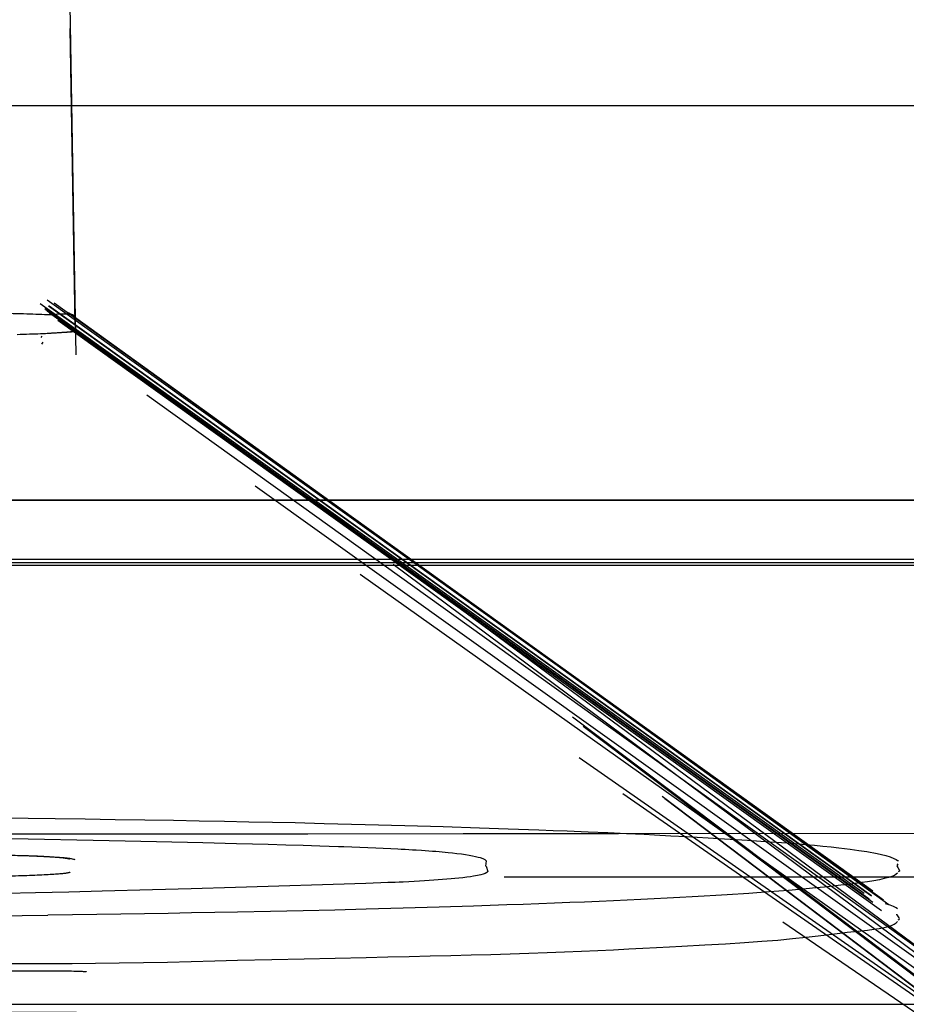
# Model space of a CAD drawing. Header units: millimetres. Extents: x -88 to 88, y -12 to 103.
# Tile 137 of 256: x -33.41 to -30.41, y -0.61 to 2.73. Entities that reach past the tile are written whole.
import ezdxf

# ---------------------------------------------------------------- set-up
doc = ezdxf.new("R2010")
doc.units = ezdxf.units.MM
doc.layers.add('BOTTOM', color=7, linetype='Continuous', true_color=0x7d26cd)
doc.layers.add('TOP', color=7, linetype='Continuous', true_color=0xc80000)

msp = doc.modelspace()

# ---------------------------------------------------------------- linework, layer by layer
at = {"layer": 'BOTTOM', "color": 9, "true_color": 0xc0c0c0}
for points in [[(-81.5546, 1.1), (-20.5651, 1.1)], [(-20.5651, 1.1), (-81.5546, 1.1)], [(-81.5546, 1.1), (-20.5651, 1.1)]]:
    msp.add_lwpolyline(points, dxfattribs=at)
at = {"layer": 'TOP', "color": 254, "true_color": 0xcad1ee, "extrusion": (-2.88405e-15, 0.999391, -0.034899)}
msp.add_lwpolyline([(33.7389, -2.8205), (33.7278, -2.8206), (33.7166, -2.821), (33.7053, -2.8216), (33.6939, -2.8225), (33.6825, -2.8237), (33.671, -2.8251), (33.6595, -2.8268), (33.6479, -2.8288), (33.6363, -2.8311), (33.6246, -2.8337), (33.6129, -2.8366), (33.6013, -2.8398), (33.5896, -2.8433), (33.578, -2.8471), (33.5664, -2.8512), (33.5548, -2.8556), (33.5433, -2.8603), (33.5319, -2.8653), (33.5205, -2.8707), (33.5092, -2.8763), (33.498, -2.8823), (33.487, -2.8886), (33.476, -2.8951), (33.4652, -2.902), (33.4546, -2.9091), (33.4441, -2.9166), (33.4338, -2.9243), (33.4237, -2.9323), (33.4138, -2.9406), (33.404, -2.9491), (33.3945, -2.9579), (33.3853, -2.9669), (33.3762, -2.9762), (33.3674, -2.9857), (33.3589, -2.9954), (33.3506, -3.0053), (33.3426, -3.0154), (33.3349, -3.0257), (33.3274, -3.0362), (33.3203, -3.0468), (33.3134, -3.0576), (33.3069, -3.0686), (33.3006, -3.0796), (33.2946, -3.0908), (33.289, -3.1021), (33.2836, -3.1134), (33.2786, -3.1249), (33.2738, -3.1364), (33.2694, -3.1479), (33.2653, -3.1595), (33.2615, -3.1712), (33.258, -3.1828), (33.2548, -3.1945), (33.2519, -3.2062), (33.2493, -3.2178), (33.247, -3.2294), (33.245, -3.241), (33.2433, -3.2526), (33.2419, -3.2641), (33.2407, -3.2755), (33.2398, -3.2868), (33.2391, -3.2981), (33.2388, -3.3093), (33.2386, -3.3204)], dxfattribs=at)
at = {"layer": 'TOP', "color": 254, "true_color": 0xcad1ee, "extrusion": (1, 2.12598e-05, 0.000608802)}
msp.add_lwpolyline([(2.7197, -3.3971), (2.6765, -4.6331)], dxfattribs=at)
at = {"layer": 'TOP', "color": 254, "true_color": 0xcad1ee, "extrusion": (-0.000302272, 0.017317, 0.99985)}
msp.add_lwpolyline([(33.1861, -3.3574), (33.1861, -2.3571)], dxfattribs=at)
at = {"layer": 'TOP', "color": 254, "true_color": 0xcad1ee, "extrusion": (-3.7696e-15, 0.999391, -0.034899)}
msp.add_lwpolyline([(33.2379, -4.5571), (33.238, -4.5683), (33.2384, -4.5795), (33.239, -4.5908), (33.2399, -4.6021), (33.241, -4.6136), (33.2425, -4.6251), (33.2442, -4.6366), (33.2462, -4.6482), (33.2485, -4.6599), (33.251, -4.6715), (33.2539, -4.6832), (33.2571, -4.6949), (33.2606, -4.7066), (33.2644, -4.7182), (33.2685, -4.7298), (33.2729, -4.7414), (33.2776, -4.7529), (33.2826, -4.7644), (33.2879, -4.7758), (33.2936, -4.7871), (33.2995, -4.7982), (33.3058, -4.8093), (33.3123, -4.8203), (33.3192, -4.8311), (33.3263, -4.8417), (33.3338, -4.8522), (33.3415, -4.8625), (33.3495, -4.8726), (33.3578, -4.8826), (33.3663, -4.8923), (33.3751, -4.9018), (33.3841, -4.9111), (33.3933, -4.9201), (33.4028, -4.9289), (33.4125, -4.9375), (33.4225, -4.9457), (33.4326, -4.9538), (33.4429, -4.9615), (33.4533, -4.9689), (33.464, -4.9761), (33.4748, -4.983), (33.4857, -4.9895), (33.4967, -4.9958), (33.5079, -5.0018), (33.5192, -5.0074), (33.5305, -5.0128), (33.542, -5.0178), (33.5535, -5.0225), (33.5651, -5.027), (33.5767, -5.0311), (33.5883, -5.0349), (33.5999, -5.0384), (33.6116, -5.0416), (33.6233, -5.0444), (33.6349, -5.047), (33.6465, -5.0493), (33.6581, -5.0513), (33.6697, -5.0531), (33.6812, -5.0545), (33.6926, -5.0557), (33.7039, -5.0566), (33.7152, -5.0572), (33.7264, -5.0576), (33.7375, -5.0577)], dxfattribs=at)
at = {"layer": 'TOP', "color": 254, "true_color": 0xcad1ee}
for points in [[(-33.2208, 1.6968), (-33.2383, 2.6974)], [(-81.5161, 2.4367), (-19.6073, 2.4367)], [(-20.7115, 0.9), (-81.5546, 0.9)], [(-81.5546, 0.8895), (-20.7191, 0.8895)], [(-20.7268, 0.8791), (-81.5546, 0.8791)], [(-31.7681, -0.1752), (81.13, -0.1752)], [(-81.5616, -0.607), (-22.1767, -0.607)]]:
    msp.add_lwpolyline(points, dxfattribs=at)
at = {"layer": 'TOP', "color": 254, "true_color": 0xcad1ee, "extrusion": (0.00030383, -0.017406, 0.999848)}
msp.add_lwpolyline([(-33.1861, 3.174), (-33.1861, 2.1725)], dxfattribs=at)
at = {"layer": 'TOP', "color": 254, "true_color": 0xcad1ee, "extrusion": (-0.01745, 0.999695, -0.01745)}
msp.add_lwpolyline([(33.1861, -3.3594), (33.1864, -3.3419), (33.1873, -3.3245), (33.1889, -3.3071), (33.191, -3.2898), (33.1937, -3.2726), (33.197, -3.2554), (33.201, -3.2384), (33.2055, -3.2216), (33.2106, -3.2049), (33.2162, -3.1884), (33.2225, -3.1721), (33.2293, -3.156), (33.2367, -3.1402), (33.2446, -3.1246), (33.2531, -3.1094), (33.262, -3.0944), (33.2715, -3.0798), (33.2816, -3.0655), (33.2921, -3.0516), (33.303, -3.038), (33.3145, -3.0248), (33.3264, -3.0121), (33.3387, -2.9997), (33.3515, -2.9878), (33.3646, -2.9764), (33.3782, -2.9654), (33.3921, -2.9549), (33.4064, -2.9449), (33.4211, -2.9353), (33.436, -2.9264), (33.4513, -2.9179), (33.4668, -2.91), (33.4826, -2.9026), (33.4987, -2.8958), (33.515, -2.8895), (33.5315, -2.8838), (33.5482, -2.8787), (33.565, -2.8742), (33.582, -2.8703), (33.5992, -2.8669), (33.6164, -2.8642), (33.6337, -2.8621), (33.6511, -2.8605), (33.6685, -2.8596), (33.686, -2.8593)], dxfattribs=at)
at = {"layer": 'TOP', "color": 254, "true_color": 0xcad1ee, "extrusion": (-0.01745, 0.999695, 0.01745)}
msp.add_lwpolyline([(33.686, -5.2095), (33.6685, -5.2092), (33.6511, -5.2082), (33.6337, -5.2067), (33.6164, -5.2046), (33.5992, -5.2018), (33.582, -5.1985), (33.565, -5.1946), (33.5482, -5.1901), (33.5315, -5.185), (33.515, -5.1793), (33.4987, -5.173), (33.4827, -5.1662), (33.4668, -5.1588), (33.4513, -5.1509), (33.436, -5.1424), (33.4211, -5.1334), (33.4064, -5.1239), (33.3922, -5.1139), (33.3782, -5.1034), (33.3647, -5.0924), (33.3515, -5.081), (33.3387, -5.0691), (33.3264, -5.0567), (33.3145, -5.044), (33.3031, -5.0308), (33.2921, -5.0172), (33.2816, -5.0033), (33.2716, -4.989), (33.2621, -4.9744), (33.2531, -4.9594), (33.2446, -4.9442), (33.2367, -4.9286), (33.2293, -4.9128), (33.2225, -4.8967), (33.2163, -4.8804), (33.2106, -4.8639), (33.2055, -4.8472), (33.201, -4.8304), (33.197, -4.8134), (33.1937, -4.7963), (33.191, -4.779), (33.1889, -4.7617), (33.1873, -4.7443), (33.1864, -4.7269), (33.1861, -4.7094)], dxfattribs=at)
at = {"layer": 'TOP', "color": 254, "true_color": 0xcad1ee, "extrusion": (1, 0, 0)}
msp.add_lwpolyline([(2.1966, -4.6617), (2.1966, -3.4083)], dxfattribs=at)
at = {"layer": 'TOP', "color": 254, "true_color": 0xcad1ee, "extrusion": (0.953798, 0.140415, -0.265617)}
msp.add_lwpolyline([(4.7091, -8.1256), (6.7507, -11.8091)], dxfattribs=at)
at = {"layer": 'TOP', "color": 254, "true_color": 0xcad1ee, "extrusion": (0.92381, 0.186595, -0.334302)}
msp.add_lwpolyline([(6.3675, -10.3396), (8.5309, -13.9203)], dxfattribs=at)
at = {"layer": 'TOP', "color": 254, "true_color": 0xcad1ee, "extrusion": (0.239911, 0.889383, 0.389154)}
msp.add_lwpolyline([(31.3145, 3.5644), (33.6721, 0.1632)], dxfattribs=at)
at = {"layer": 'TOP', "color": 254, "true_color": 0xcad1ee, "extrusion": (0.246356, 0.888755, 0.386554)}
msp.add_lwpolyline([(31.2002, 3.5861), (33.6071, 0.2296)], dxfattribs=at)
at = {"layer": 'TOP', "color": 254, "true_color": 0xcad1ee, "extrusion": (0.25119, 0.888258, 0.384579)}
msp.add_lwpolyline([(31.1137, 3.6004), (33.5566, 0.2782)], dxfattribs=at)
at = {"layer": 'TOP', "color": 254, "true_color": 0xcad1ee, "extrusion": (0.327635, 0.877027, 0.351395)}
msp.add_lwpolyline([(29.6856, 3.6361), (32.5835, 0.9103)], dxfattribs=at)
at = {"layer": 'TOP', "color": 254, "true_color": 0xcad1ee, "extrusion": (0.356427, 0.87091, 0.338341)}
msp.add_lwpolyline([(29.1345, 3.5755), (32.1447, 1.0869)], dxfattribs=at)
at = {"layer": 'TOP', "color": 254, "true_color": 0xcad1ee, "extrusion": (0.401656, 0.859128, 0.31713)}
msp.add_lwpolyline([(28.2668, 3.4162), (31.3917, 1.2965)], dxfattribs=at)
at = {"layer": 'TOP', "color": 254, "true_color": 0xcad1ee, "extrusion": (-0.361884, 0.273381, 0.891236)}
msp.add_lwpolyline([(18.8814, -22.5469), (18.8814, -26.1654)], dxfattribs=at)
at = {"layer": 'TOP', "color": 254, "true_color": 0xcad1ee, "extrusion": (-0.360023, 0.271997, 0.892413)}
msp.add_lwpolyline([(18.8786, -22.5726), (18.8786, -26.1868)], dxfattribs=at)
at = {"layer": 'TOP', "color": 254, "true_color": 0xcad1ee, "extrusion": (-0.354992, 0.268265, 0.895553)}
msp.add_lwpolyline([(18.8715, -22.6403), (18.8715, -26.2431)], dxfattribs=at)
at = {"layer": 'TOP', "color": 254, "true_color": 0xcad1ee, "extrusion": (-1.55629e-11, 0.999391, -0.034899)}
msp.add_lwpolyline([(33.4807, -2.8997), (33.4695, -2.9049), (33.4585, -2.9104), (33.4477, -2.9162), (33.4371, -2.9223), (33.4268, -2.9287), (33.4168, -2.9354), (33.4119, -2.9388), (33.4071, -2.9424), (33.4023, -2.946), (33.3961, -2.9509), (33.3903, -2.9557), (33.3847, -2.9607), (33.3792, -2.9658), (33.3738, -2.9709), (33.3685, -2.9762), (33.3634, -2.9816), (33.3584, -2.9871), (33.3535, -2.9926), (33.3483, -2.9988), (33.3427, -3.0057), (33.3372, -3.0127), (33.332, -3.0199), (33.3269, -3.0271), (33.3219, -3.0344), (33.3171, -3.0417), (33.308, -3.0566)], dxfattribs=at)
at = {"layer": 'TOP', "color": 254, "true_color": 0xcad1ee, "extrusion": (-0.000910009, 1, -2.37671e-05)}
msp.add_lwpolyline([(80.8137, 11.9014), (20.5895, 13.4743)], dxfattribs=at)
at = {"layer": 'TOP', "color": 254, "true_color": 0xcad1ee, "extrusion": (-0.293788, 0.222249, 0.929674)}
msp.add_lwpolyline([(18.7674, -23.3551), (18.7674, -26.8431)], dxfattribs=at)
at = {"layer": 'TOP', "color": 254, "true_color": 0xcad1ee, "extrusion": (-0.293228, 0.22181, 0.929956)}
msp.add_lwpolyline([(18.7656, -23.3613), (18.7656, -26.8486)], dxfattribs=at)
at = {"layer": 'TOP', "color": 254, "true_color": 0xcad1ee, "extrusion": (-0.276192, 0.208275, 0.938264)}
msp.add_lwpolyline([(18.6997, -23.5526), (18.6997, -27.0209)], dxfattribs=at)
at = {"layer": 'TOP', "color": 254, "true_color": 0xcad1ee, "extrusion": (-0.273859, 0.2064, 0.939362)}
msp.add_lwpolyline([(18.6893, -23.5788), (18.6893, -27.045)], dxfattribs=at)
at = {"layer": 'TOP', "color": 254, "true_color": 0xcad1ee, "extrusion": (2.53114e-11, 0.999391, -0.034899)}
msp.add_lwpolyline([(33.308, -3.0566), (33.3, -3.0706), (33.2925, -3.0846), (33.2854, -3.0987), (33.2788, -3.1127), (33.2736, -3.1243), (33.2687, -3.1358), (33.2641, -3.1473), (33.2598, -3.1587), (33.2559, -3.1697), (33.2522, -3.1807), (33.2487, -3.1916), (33.2455, -3.2026), (33.2425, -3.2135), (33.2397, -3.2245), (33.2372, -3.2355), (33.2348, -3.2465), (33.2307, -3.2688), (33.2272, -3.2914), (33.2244, -3.3144), (33.2222, -3.338)], dxfattribs=at)
at = {"layer": 'TOP', "color": 254, "true_color": 0xcad1ee, "extrusion": (-0.077764, -0.102092, 0.991731)}
msp.add_lwpolyline([(-27.52, -19.0434), (-27.52, -19.0376)], dxfattribs=at)
at = {"layer": 'TOP', "color": 254, "true_color": 0xcad1ee, "extrusion": (-0.230397, 0.171442, 0.957875)}
msp.add_lwpolyline([(18.4812, -24.0335), (18.4812, -27.4729)], dxfattribs=at)
at = {"layer": 'TOP', "color": 254, "true_color": 0xcad1ee, "extrusion": (-0.067707, -0.08785, 0.99383)}
msp.add_lwpolyline([(-27.3969, -19.1772), (-27.3969, -19.169)], dxfattribs=at)
at = {"layer": 'TOP', "color": 254, "true_color": 0xcad1ee, "extrusion": (-0.209807, 0.155212, 0.965345)}
msp.add_lwpolyline([(18.3937, -24.2116), (18.3937, -27.6428)], dxfattribs=at)
at = {"layer": 'TOP', "color": 254, "true_color": 0xcad1ee, "extrusion": (0.999992, -0.000150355, -0.004109)}
msp.add_lwpolyline([(1.6999, -3.9395), (1.6897, -4.22)], dxfattribs=at)
at = {"layer": 'TOP', "color": 254, "true_color": 0xcad1ee, "extrusion": (1, 2.28842e-05, 0.000631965)}
msp.add_lwpolyline([(1.7198, -3.3791), (1.7193, -3.3929)], dxfattribs=at)
at = {"layer": 'TOP', "color": 254, "true_color": 0xcad1ee, "extrusion": (1, 2.12594e-05, 0.000608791)}
msp.add_lwpolyline([(1.7192, -3.3937), (1.7056, -3.7828)], dxfattribs=at)
at = {"layer": 'TOP', "color": 254, "true_color": 0xcad1ee, "extrusion": (0.816099, -0.577543, 0.020666)}
msp.add_lwpolyline([(-17.788, -2.8322), (-17.7884, -2.914), (-17.7989, -3.2214)], dxfattribs=at)
at = {"layer": 'TOP', "color": 254, "true_color": 0xcad1ee, "extrusion": (1, 2.11854e-05, 0.000607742)}
msp.add_lwpolyline([(1.7056, -3.7828), (1.6959, -4.0633)], dxfattribs=at)
at = {"layer": 'TOP', "color": 254, "true_color": 0xcad1ee, "extrusion": (-0.099824, 0.072055, 0.992393)}
msp.add_lwpolyline([(18.0501, -24.7327), (18.0501, -28.1545)], dxfattribs=at)
at = {"layer": 'TOP', "color": 254, "true_color": 0xcad1ee, "extrusion": (-0.092915, 0.066988, 0.993418)}
msp.add_lwpolyline([(18.0343, -24.7423), (18.0343, -28.1655)], dxfattribs=at)
at = {"layer": 'TOP', "color": 254, "true_color": 0xcad1ee, "extrusion": (-0.043713, 0.031328, 0.998553)}
msp.add_lwpolyline([(17.9619, -24.7249), (17.9619, -28.1558)], dxfattribs=at)
at = {"layer": 'TOP', "color": 254, "true_color": 0xcad1ee, "extrusion": (-0.073731, 0.052998, 0.995869)}
msp.add_lwpolyline([(17.9959, -24.7542), (17.9959, -28.1813)], dxfattribs=at)
at = {"layer": 'TOP', "color": 254, "true_color": 0xcad1ee, "extrusion": (0.045653, -0.032776, 0.99842)}
msp.add_lwpolyline([(-18.0503, 24.2266), (-18.0503, 27.6815)], dxfattribs=at)
at = {"layer": 'TOP', "color": 254, "true_color": 0xcad1ee, "extrusion": (-0.012178, 0.008728, 0.999888)}
msp.add_lwpolyline([(-30.4933, -0.2901), (-33.2825, 1.7086)], dxfattribs=at)
at = {"layer": 'TOP', "color": 254, "true_color": 0xcad1ee, "extrusion": (-0.021472, 0.015379, 0.999651)}
msp.add_lwpolyline([(17.9852, -24.6688), (17.9852, -28.0984)], dxfattribs=at)
at = {"layer": 'TOP', "color": 254, "true_color": 0xcad1ee, "extrusion": (-0.024458, 0.017514, 0.999547)}
msp.add_lwpolyline([(17.9814, -24.6841), (17.9814, -28.1139)], dxfattribs=at)
at = {"layer": 'TOP', "color": 254, "true_color": 0xcad1ee, "extrusion": (-0.025995, 0.018613, 0.999489)}
msp.add_lwpolyline([(17.9795, -24.6916), (17.9795, -28.1218)], dxfattribs=at)
at = {"layer": 'TOP', "color": 254, "true_color": 0xcad1ee, "extrusion": (-0.028085, 0.020146, 0.999403)}
msp.add_lwpolyline([(17.9875, -24.6784), (17.9875, -28.107)], dxfattribs=at)
at = {"layer": 'TOP', "color": 254, "true_color": 0xcad1ee, "extrusion": (0.999959, 0.000287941, 0.009014)}
msp.add_lwpolyline([(1.7042, -3.7839), (1.6992, -3.9414)], dxfattribs=at)
at = {"layer": 'TOP', "color": 254, "true_color": 0xcad1ee, "extrusion": (-0.028085, 0.020147, 0.999402)}
msp.add_lwpolyline([(17.9875, -24.6784), (17.9875, -28.107)], dxfattribs=at)
at = {"layer": 'TOP', "color": 254, "true_color": 0xcad1ee, "extrusion": (-0.028347, 0.020335, 0.999391)}
msp.add_lwpolyline([(17.9878, -24.6808), (17.9878, -28.1081)], dxfattribs=at)
at = {"layer": 'TOP', "color": 254, "true_color": 0xcad1ee, "extrusion": (-0.028575, 0.020498, 0.999381)}
msp.add_lwpolyline([(17.9879, -24.6818), (17.9879, -28.1091)], dxfattribs=at)
at = {"layer": 'TOP', "color": 254, "true_color": 0xcad1ee, "extrusion": (-0.027926, 0.019993, 0.99941)}
msp.add_lwpolyline([(17.9772, -24.7007), (17.9772, -28.1302)], dxfattribs=at)
at = {"layer": 'TOP', "color": 254, "true_color": 0xcad1ee, "extrusion": (1, 2.1393e-05, 0.0006107)}
msp.add_lwpolyline([(1.6959, -4.0632), (1.6903, -4.2207)], dxfattribs=at)
at = {"layer": 'TOP', "color": 254, "true_color": 0xcad1ee, "extrusion": (0.811989, -0.583299, 0.020864)}
msp.add_lwpolyline([(-18.0096, -3.6566), (-18.0138, -3.8661), (-18.0207, -4.0536)], dxfattribs=at)
at = {"layer": 'TOP', "color": 254, "true_color": 0xcad1ee, "extrusion": (1, 2.12601e-05, 0.000608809)}
msp.add_lwpolyline([(1.6903, -4.2207), (1.6765, -4.6177)], dxfattribs=at)
at = {"layer": 'TOP', "color": 254, "true_color": 0xcad1ee, "extrusion": (0.999848, 0.017452, -8.10612e-08)}
msp.add_lwpolyline([(2.2553, -4.6379), (2.2543, -4.6543), (2.2541, -4.6626), (2.2541, -4.6667), (2.2542, -4.6708)], dxfattribs=at)
at = {"layer": 'TOP', "color": 254, "true_color": 0xcad1ee, "extrusion": (-0.036389, 0.026049, 0.998998)}
msp.add_lwpolyline([(17.9701, -24.7308), (17.9701, -28.1651)], dxfattribs=at)
at = {"layer": 'TOP', "color": 254, "true_color": 0xcad1ee, "extrusion": (0.942303, 0.17172, 0.287362)}
msp.add_lwpolyline([(5.5052, 1.0719), (7.8604, 4.7859)], dxfattribs=at)
at = {"layer": 'TOP', "color": 254, "true_color": 0xcad1ee, "extrusion": (0.942137, 0.171992, 0.287743)}
msp.add_lwpolyline([(5.515, 1.0851), (7.8709, 4.7986)], dxfattribs=at)
at = {"layer": 'TOP', "color": 254, "true_color": 0xcad1ee, "extrusion": (0.938762, 0.177463, 0.295351)}
msp.add_lwpolyline([(5.7122, 1.3493), (8.0821, 5.0519)], dxfattribs=at)
at = {"layer": 'TOP', "color": 254, "true_color": 0xcad1ee, "extrusion": (0.883415, 0.25617, 0.39237)}
msp.add_lwpolyline([(8.6484, 4.6112), (11.2501, 8.1316)], dxfattribs=at)
at = {"layer": 'TOP', "color": 254, "true_color": 0xcad1ee, "extrusion": (0.276571, 0.875758, -0.395672)}
msp.add_lwpolyline([(30.8241, -11.6703), (33.5509, -8.2539)], dxfattribs=at)
at = {"layer": 'TOP', "color": 254, "true_color": 0xcad1ee, "extrusion": (0.316483, 0.875261, -0.365726)}
msp.add_lwpolyline([(30.0461, -11.6372), (33.1024, -8.5459)], dxfattribs=at)
at = {"layer": 'TOP', "color": 254, "true_color": 0xcad1ee, "extrusion": (0.356249, 0.873291, -0.332339)}
msp.add_lwpolyline([(29.2392, -11.4122), (32.5706, -8.6982)], dxfattribs=at)
at = {"layer": 'TOP', "color": 254, "true_color": 0xcad1ee, "extrusion": (0.361406, 0.872911, -0.327737)}
msp.add_lwpolyline([(29.1333, -11.3685), (32.4954, -8.7071)], dxfattribs=at)
at = {"layer": 'TOP', "color": 254, "true_color": 0xcad1ee, "extrusion": (0.406417, 0.868111, -0.284971)}
msp.add_lwpolyline([(28.2064, -10.85), (31.7796, -8.675)], dxfattribs=at)
at = {"layer": 'TOP', "color": 254, "true_color": 0xcad1ee, "extrusion": (0.403933, -0.280989, 0.870565)}
msp.add_lwpolyline([(-18.2272, 18.6185), (-18.2272, 22.7927)], dxfattribs=at)
at = {"layer": 'TOP', "color": 254, "true_color": 0xcad1ee, "extrusion": (0.399243, -0.276716, 0.87409)}
msp.add_lwpolyline([(-18.1699, 18.7801), (-18.1699, 22.9454)], dxfattribs=at)
at = {"layer": 'TOP', "color": 254, "true_color": 0xcad1ee, "extrusion": (0.271148, -0.182737, 0.945032)}
msp.add_lwpolyline([(-17.5672, 21.8681), (-17.5672, 25.745)], dxfattribs=at)
at = {"layer": 'TOP', "color": 254, "true_color": 0xcad1ee, "extrusion": (0.269784, -0.181874, 0.945589)}
msp.add_lwpolyline([(-17.5686, 21.8901), (-17.5686, 25.7634)], dxfattribs=at)
at = {"layer": 'TOP', "color": 254, "true_color": 0xcad1ee, "extrusion": (0.268595, -0.181123, 0.946071)}
msp.add_lwpolyline([(-17.57, 21.9091), (-17.57, 25.7792)], dxfattribs=at)
at = {"layer": 'TOP', "color": 254, "true_color": 0xcad1ee, "extrusion": (0.261554, -0.176695, 0.948878)}
msp.add_lwpolyline([(-17.5805, 22.0189), (-17.5805, 25.8699)], dxfattribs=at)
at = {"layer": 'TOP', "color": 254, "true_color": 0xcad1ee, "extrusion": (0.225907, -0.154566, 0.961808)}
msp.add_lwpolyline([(-17.6774, 22.5062), (-17.6774, 26.2571)], dxfattribs=at)
at = {"layer": 'TOP', "color": 254, "true_color": 0xcad1ee, "extrusion": (0.191541, -0.132989, 0.972433)}
msp.add_lwpolyline([(-17.8024, 22.8984), (-17.8024, 26.558)], dxfattribs=at)
at = {"layer": 'TOP', "color": 254, "true_color": 0xcad1ee, "extrusion": (0.181319, -0.126419, 0.975265)}
msp.add_lwpolyline([(-17.8377, 23.0064), (-17.8377, 26.641)], dxfattribs=at)
at = {"layer": 'TOP', "color": 254, "true_color": 0xcad1ee, "extrusion": (0.123484, -0.087711, 0.988463)}
msp.add_lwpolyline([(-17.9872, 23.5739), (-17.9872, 27.1011)], dxfattribs=at)
at = {"layer": 'TOP', "color": 254, "true_color": 0xcad1ee, "extrusion": (0.089591, -0.064058, 0.993916)}
msp.add_lwpolyline([(-18.0338, 23.8748), (-18.0338, 27.3623)], dxfattribs=at)
at = {"layer": 'TOP', "color": 254, "true_color": 0xcad1ee, "extrusion": (6.01588e-17, 0.999391, -0.034899)}
msp.add_lwpolyline([(49.0533, -4.0088), (49.0574, -3.5209), (49.0564, -3.4757), (49.0519, -3.3673), (49.0448, -3.2704), (49.0344, -3.1721), (49.0217, -3.0818), (49.0118, -3.0235), (49.0004, -2.9654), (48.9875, -2.9077), (48.973, -2.8505), (48.9568, -2.7939), (48.9388, -2.7382), (48.9292, -2.7107), (48.9179, -2.6803), (48.902, -2.6407), (48.8851, -2.6018), (48.8673, -2.5638), (48.8485, -2.5267), (48.8287, -2.4907), (48.808, -2.4558), (48.7974, -2.4388), (48.7865, -2.4222), (48.7754, -2.4059), (48.7589, -2.3828), (48.7445, -2.3638), (48.7298, -2.3453), (48.7149, -2.3273), (48.6996, -2.3098), (48.6827, -2.2911), (48.6655, -2.2728), (48.6304, -2.2374), (48.5945, -2.2032), (48.5578, -2.1699), (48.492, -2.1126), (48.4247, -2.0564), (48.0802, -1.7879), (47.8321, -1.5994), (47.6868, -1.4958), (47.6116, -1.4456), (47.5345, -1.3969), (47.455, -1.3499), (47.3735, -1.3049), (47.2907, -1.2623), (47.1952, -1.2168), (47.0977, -1.1741), (46.9983, -1.1343), (46.8909, -1.0954), (46.8258, -1.0738), (46.7594, -1.0536), (46.7028, -1.0379), (46.6444, -1.0234), (46.5838, -1.0099), (46.5205, -0.9977), (46.4704, -0.9893), (46.419, -0.9816), (46.2926, -0.9658), (46.1884, -0.9557), (46.0286, -0.9441), (45.8734, -0.9376), (45.7622, -0.9361), (34.9419, -0.9375), (34.8324, -0.9401), (34.8043, -0.9414), (34.6639, -0.9504), (34.5143, -0.9646), (34.3964, -0.9798), (34.3449, -0.9879), (34.2957, -0.9967), (34.2485, -1.0061), (34.2028, -1.0161), (34.1584, -1.0268), (34.1148, -1.0381), (34.0289, -1.0627), (33.9214, -1.0969), (33.8623, -1.1174), (33.8038, -1.1389), (33.7462, -1.1614), (33.6897, -1.185), (33.6259, -1.2135), (33.5637, -1.2431), (33.5025, -1.2739), (33.3804, -1.3392), (33.1606, -1.465), (33.0519, -1.5309), (32.9458, -1.5977), (32.7891, -1.7019), (32.6747, -1.7832), (32.6202, -1.8241), (32.5671, -1.8655), (32.5075, -1.9142), (32.4493, -1.9643), (32.3922, -2.016), (32.3293, -2.0764), (32.3115, -2.0941), (32.2568, -2.1509), (32.2299, -2.1804), (32.2035, -2.2107), (32.1777, -2.242), (32.1527, -2.2743), (32.1285, -2.3076), (32.1167, -2.3247), (32.1036, -2.3447), (32.0909, -2.3648), (32.0786, -2.3854), (32.0666, -2.4063), (32.0488, -2.4393), (32.0359, -2.4648), (32.0234, -2.4908), (32.0113, -2.5171), (31.9998, -2.5438), (31.9887, -2.5708), (31.978, -2.5982), (31.958, -2.6536), (31.9429, -2.6995), (31.929, -2.7458), (31.9133, -2.8036), (31.8992, -2.8619), (31.8866, -2.9207), (31.8754, -2.9797), (31.8656, -3.0388), (31.8571, -3.098), (31.8498, -3.157), (31.8408, -3.2491), (31.8339, -3.3503), (31.8296, -3.4611), (31.8314, -3.9975)], dxfattribs=at)
at = {"layer": 'TOP', "color": 254, "true_color": 0xcad1ee, "extrusion": (-0.000910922, 1, -2.37906e-05)}
msp.add_lwpolyline([(80.7949, 11.4631), (20.5854, 13.0356)], dxfattribs=at)
at = {"layer": 'TOP', "color": 254, "true_color": 0xcad1ee, "extrusion": (-4.25994e-16, 0.999391, -0.034899)}
msp.add_lwpolyline([(31.8295, -3.9975), (31.8234, -4.5044), (31.827, -4.6068), (31.8327, -4.6929), (31.8392, -4.7601), (31.8478, -4.828), (31.8587, -4.8965), (31.8651, -4.9309), (31.8722, -4.9655), (31.8829, -5.0127), (31.8949, -5.0598), (31.9081, -5.1067), (31.9225, -5.153), (31.9351, -5.1901), (31.9483, -5.2265), (31.9623, -5.262), (31.977, -5.2966), (31.9915, -5.3283), (32.0066, -5.3591), (32.0223, -5.3888), (32.0386, -5.4177), (32.0556, -5.4455), (32.0731, -5.4725), (32.0913, -5.4985), (32.1101, -5.5235), (32.1239, -5.5409), (32.1381, -5.5578), (32.1499, -5.5712), (32.1619, -5.5844), (32.1864, -5.61), (32.2116, -5.6347), (32.2373, -5.6587), (32.6785, -6.058), (32.8278, -6.1878), (32.9597, -6.2952), (33.1293, -6.4251), (33.2421, -6.5069), (33.3552, -6.5853), (33.4582, -6.6529), (33.5102, -6.6853), (33.563, -6.7167), (33.6077, -6.742), (33.6534, -6.7667), (33.7341, -6.8073), (33.8172, -6.8459), (33.9018, -6.8821), (34.0127, -6.9256), (34.0941, -6.9545), (34.1348, -6.9676), (34.1765, -6.9801), (34.2172, -6.9914), (34.2592, -7.002), (34.3027, -7.0119), (34.3481, -7.0212), (34.4037, -7.0312), (34.4614, -7.0402), (34.58, -7.0557), (34.6184, -7.0599), (34.7892, -7.0752), (34.9236, -7.0832), (35.0013, -7.0861), (35.1145, -7.0878), (45.9412, -7.0858), (46.0464, -7.0832), (46.116, -7.0798), (46.2288, -7.0718), (46.374, -7.0575), (46.4352, -7.0499), (46.4946, -7.0415), (46.5638, -7.0299), (46.6296, -7.0171), (46.6926, -7.0031), (46.7532, -6.9879), (46.8184, -6.9698), (46.882, -6.9503), (46.9571, -6.9253), (47.043, -6.894), (47.1273, -6.8603), (47.2099, -6.8244), (47.2908, -6.7862), (47.357, -6.7528), (47.4219, -6.7178), (47.48, -6.6847), (47.5369, -6.6504), (47.6222, -6.5955), (47.7051, -6.5386), (47.7859, -6.4802), (48.3394, -6.0562), (48.4279, -5.9869), (48.4708, -5.9519), (48.5126, -5.9164), (48.5535, -5.8799), (48.5932, -5.8423), (48.6126, -5.8229), (48.6318, -5.8032), (48.6507, -5.783), (48.6692, -5.7623), (48.6947, -5.7325), (48.7196, -5.7015), (48.7438, -5.6693), (48.769, -5.6334), (48.7922, -5.5979), (48.8146, -5.5611), (48.8362, -5.523), (48.8568, -5.4838), (48.8781, -5.4403), (48.8939, -5.4055), (48.909, -5.3701), (48.9232, -5.3343), (48.9344, -5.3042), (48.9449, -5.2738), (48.9549, -5.2432), (48.9644, -5.2124), (48.9817, -5.1501), (48.997, -5.0872), (49.0085, -5.033), (49.0187, -4.9786), (49.0275, -4.9241), (49.0352, -4.8695), (49.0416, -4.8151), (49.047, -4.7608), (49.0548, -4.6534), (49.0595, -4.5248), (49.06, -4.4917), (49.0553, -4.0088)], dxfattribs=at)
at = {"layer": 'TOP', "color": 254, "true_color": 0xcad1ee, "extrusion": (-0.000911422, 1, -2.38041e-05)}
msp.add_lwpolyline([(80.7528, 10.456), (20.5749, 12.0277)], dxfattribs=at)
at = {"layer": 'TOP', "color": 254, "true_color": 0xcad1ee, "extrusion": (-4.60839e-06, 0.999391, -0.034898)}
msp.add_lwpolyline([(34.1473, 0.8917), (34.081, 0.8804), (33.996, 0.8642), (33.915, 0.8467), (33.8372, 0.8278), (33.7619, 0.8077), (33.6885, 0.7863), (33.6162, 0.7636), (33.472, 0.7143), (33.2884, 0.6456), (33.1866, 0.6046), (33.0854, 0.5615), (32.9857, 0.5163), (32.8886, 0.4691), (32.8008, 0.4234), (32.7157, 0.3762), (32.6331, 0.3276), (32.5525, 0.2775)], dxfattribs=at)
at = {"layer": 'TOP', "color": 254, "true_color": 0xcad1ee, "extrusion": (8.39716e-06, 0.999391, -0.034906)}
msp.add_lwpolyline([(32.5525, 0.2775), (32.4757, 0.2274), (32.3785, 0.1608), (32.2392, 0.0596), (32.1047, -0.0451), (31.9755, -0.1527), (31.8522, -0.2625)], dxfattribs=at)
at = {"layer": 'TOP', "color": 254, "true_color": 0xcad1ee, "extrusion": (-1.62693e-06, 0.999391, -0.034898)}
msp.add_lwpolyline([(31.8522, -0.2625), (31.755, -0.3548), (31.6516, -0.4596), (31.6024, -0.5121), (31.5549, -0.5646), (31.4841, -0.6471), (31.4173, -0.7295), (31.3542, -0.8121), (31.2944, -0.8949), (31.2601, -0.9443)], dxfattribs=at)
at = {"layer": 'TOP', "color": 254, "true_color": 0xcad1ee, "extrusion": (-3.84866e-06, 0.999391, -0.034893)}
msp.add_lwpolyline([(31.2601, -0.9443), (31.2043, -1.0282), (31.1508, -1.1126), (31.0419, -1.295), (30.945, -1.4684), (30.8692, -1.6141)], dxfattribs=at)
at = {"layer": 'TOP', "color": 254, "true_color": 0xcad1ee, "extrusion": (2.67809e-06, 0.999391, -0.034907)}
msp.add_lwpolyline([(30.8692, -1.6141), (30.8097, -1.7378), (30.7821, -1.7993), (30.7481, -1.8792), (30.718, -1.9548), (30.6891, -2.0324), (30.6617, -2.1121), (30.6358, -2.1942), (30.6158, -2.2626), (30.5969, -2.3325), (30.5675, -2.4526), (30.541, -2.5745)], dxfattribs=at)
at = {"layer": 'TOP', "color": 254, "true_color": 0xcad1ee, "extrusion": (-1.12394e-06, 0.999391, -0.034893)}
msp.add_lwpolyline([(30.541, -2.5745), (30.5059, -2.763), (30.4768, -2.9483)], dxfattribs=at)
at = {"layer": 'TOP', "color": 254, "true_color": 0xcad1ee, "extrusion": (-0.097744, 0.993781, -0.053341)}
msp.add_lwpolyline([(30.3571, -2.7917), (30.3849, -2.6062), (30.4191, -2.4176)], dxfattribs=at)
at = {"layer": 'TOP', "color": 254, "true_color": 0xcad1ee, "extrusion": (-1.17126e-06, 0.999391, -0.034885)}
msp.add_lwpolyline([(30.4768, -2.9483), (30.4617, -3.0879), (30.4487, -3.2296), (30.4413, -3.3444), (30.4371, -3.4521)], dxfattribs=at)
at = {"layer": 'TOP', "color": 254, "true_color": 0xcad1ee, "extrusion": (-6.18462e-08, 0.99939, -0.034911)}
msp.add_lwpolyline([(30.4361, -3.744), (30.4378, -3.8624), (30.4373, -3.9731)], dxfattribs=at)
at = {"layer": 'TOP', "color": 254, "true_color": 0xcad1ee, "extrusion": (0.999971, -0.000289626, -0.007648)}
msp.add_lwpolyline([(-0.3114, -4.1976), (-0.3028, -3.9687)], dxfattribs=at)
at = {"layer": 'TOP', "color": 254, "true_color": 0xcad1ee, "extrusion": (0.9998, 0.000698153, 0.020006)}
msp.add_lwpolyline([(-0.2625, -2.8346), (-0.2655, -2.9201)], dxfattribs=at)
at = {"layer": 'TOP', "color": 254, "true_color": 0xcad1ee, "extrusion": (0.999983, -0.000207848, -0.005746)}
msp.add_lwpolyline([(-0.2964, -3.8033), (-0.3003, -3.9108)], dxfattribs=at)
at = {"layer": 'TOP', "color": 254, "true_color": 0xcad1ee, "extrusion": (2.30271e-06, 0.999435, -0.033613)}
msp.add_lwpolyline([(30.4354, -3.5373), (30.4359, -3.5868), (30.4354, -3.6362)], dxfattribs=at)
at = {"layer": 'TOP', "color": 254, "true_color": 0xcad1ee, "extrusion": (0.775264, 0.631257, -0.021901)}
msp.add_lwpolyline([(18.9923, -4.1485), (18.994, -4.0999), (18.9948, -4.0497)], dxfattribs=at)
at = {"layer": 'TOP', "color": 254, "true_color": 0xcad1ee, "extrusion": (-9.01636e-08, 0.999391, -0.0349)}
msp.add_lwpolyline([(30.437, -4.666), (30.4409, -4.7725), (30.4473, -4.8788), (30.4562, -4.9847), (30.4676, -5.0903), (30.4815, -5.1956), (30.4979, -5.3006), (30.5168, -5.4053), (30.5382, -5.5097)], dxfattribs=at)
at = {"layer": 'TOP', "color": 254, "true_color": 0xcad1ee, "extrusion": (-1.81207e-08, 0.999391, -0.034898)}
msp.add_lwpolyline([(30.4373, -3.9731), (30.4375, -3.9735), (30.4376, -3.9739), (30.4377, -3.9743), (30.4378, -3.9747), (30.438, -3.9754), (30.4381, -3.9762), (30.4383, -3.977), (30.4384, -3.9777), (30.4385, -3.9785), (30.4385, -3.9793), (30.4386, -3.98), (30.4386, -3.9808), (30.4387, -3.9823), (30.4386, -3.9948), (30.4358, -4.1272)], dxfattribs=at)
at = {"layer": 'TOP', "color": 254, "true_color": 0xcad1ee, "extrusion": (0.99967, -0.001214, -0.025655)}
msp.add_lwpolyline([(-0.3631, -5.4368), (-0.3576, -5.3211)], dxfattribs=at)
at = {"layer": 'TOP', "color": 254, "true_color": 0xcad1ee, "extrusion": (0.999754, -0.000774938, -0.022178)}
msp.add_lwpolyline([(-0.3457, -5.2156), (-0.3497, -5.3313)], dxfattribs=at)
at = {"layer": 'TOP', "color": 254, "true_color": 0xcad1ee, "extrusion": (2.24681e-09, 0.999391, -0.0349)}
msp.add_lwpolyline([(30.4358, -4.1272), (30.4298, -4.3931), (30.4305, -4.4688), (30.4319, -4.5087), (30.4344, -4.5502)], dxfattribs=at)
at = {"layer": 'TOP', "color": 254, "true_color": 0xcad1ee, "extrusion": (8.79747e-06, 0.999392, -0.03487)}
msp.add_lwpolyline([(30.5382, -5.5097), (30.5581, -5.5973), (30.5798, -5.6844), (30.6031, -5.7709), (30.6281, -5.857), (30.6549, -5.9425), (30.6834, -6.0275), (30.7136, -6.1119), (30.7455, -6.1959)], dxfattribs=at)
at = {"layer": 'TOP', "color": 254, "true_color": 0xcad1ee, "extrusion": (-2.39366e-06, 0.999391, -0.034903)}
msp.add_lwpolyline([(30.7455, -6.1959), (30.806, -6.3433), (30.8709, -6.4875), (30.9401, -6.6283), (31.0137, -6.7658), (31.0521, -6.8333), (31.0916, -6.8999), (31.1322, -6.9658), (31.1739, -7.0308), (31.2167, -7.0949), (31.2606, -7.1583), (31.3055, -7.2208), (31.3516, -7.2825), (31.3987, -7.3434), (31.4469, -7.4034), (31.4962, -7.4626), (31.5466, -7.5209), (31.5981, -7.5785), (31.6507, -7.6352), (31.7044, -7.6911), (31.7591, -7.7461), (31.8719, -7.8537), (31.989, -7.958), (32.1105, -8.059), (32.2363, -8.1566)], dxfattribs=at)
at = {"layer": 'TOP', "color": 254, "true_color": 0xcad1ee, "extrusion": (4.64613e-06, 0.999391, -0.034897)}
msp.add_lwpolyline([(32.6711, -8.4447), (32.7487, -8.4889), (32.827, -8.5315), (32.9061, -8.5724), (32.986, -8.6118), (33.0667, -8.6496), (33.1481, -8.6857), (33.2303, -8.7203), (33.3133, -8.7533)], dxfattribs=at)
at = {"layer": 'TOP', "color": 254, "true_color": 0xcad1ee, "extrusion": (-1.58027e-05, 0.99939, -0.03491)}
msp.add_lwpolyline([(32.2363, -8.1566), (32.3419, -8.2334), (32.4495, -8.307), (32.5592, -8.3774), (32.6711, -8.4447)], dxfattribs=at)
at = {"layer": 'TOP', "color": 254, "true_color": 0xcad1ee, "extrusion": (-5.81425e-06, 0.999391, -0.034901)}
msp.add_lwpolyline([(33.3133, -8.7533), (33.4009, -8.7861), (33.489, -8.817), (33.5776, -8.846), (33.6668, -8.8732), (33.7565, -8.8985), (33.8468, -8.922), (33.9377, -8.9436), (34.0291, -8.9633)], dxfattribs=at)
at = {"layer": 'TOP', "color": 254, "true_color": 0xcad1ee}
for points in [[(-33.4807, 1.7343, -2.962), (-33.4679, 1.734, -2.9693), (-33.4554, 1.7338, -2.9769), (-33.443, 1.7335, -2.9849), (-33.4309, 1.7332, -2.9933), (-33.4191, 1.7329, -3.002), (-33.4075, 1.7326, -3.0111), (-33.3961, 1.7323, -3.0205), (-33.3851, 1.7319, -3.0302), (-33.3743, 1.7316, -3.0402), (-33.3639, 1.7312, -3.0506), (-33.3538, 1.7308, -3.0613), (-33.3439, 1.7304, -3.0722), (-33.3344, 1.73, -3.0835), (-33.3253, 1.7296, -3.095), (-33.3165, 1.7292, -3.1068), (-33.308, 1.7288, -3.1188)], [(-33.308, 1.7288, -3.1188), (-33.3028, 1.7293, -3.1266), (-33.2978, 1.7298, -3.1345), (-33.2929, 1.7302, -3.1424), (-33.2882, 1.7305, -3.1505), (-33.2836, 1.7309, -3.1586), (-33.2792, 1.7312, -3.1669), (-33.2749, 1.7314, -3.1752), (-33.2708, 1.7316, -3.1836), (-33.2668, 1.7318, -3.192), (-33.263, 1.7319, -3.2006), (-33.2593, 1.7319, -3.2092), (-33.2558, 1.7319, -3.2178), (-33.2525, 1.7319, -3.2265), (-33.2494, 1.7318, -3.2353), (-33.2464, 1.7316, -3.2442), (-33.2435, 1.7314, -3.2531), (-33.2409, 1.7311, -3.262), (-33.2384, 1.7308, -3.271), (-33.236, 1.7304, -3.28), (-33.2339, 1.7299, -3.2891), (-33.2319, 1.7294, -3.2982), (-33.23, 1.7288, -3.3074), (-33.2284, 1.7282, -3.3165), (-33.2269, 1.7275, -3.3257), (-33.2256, 1.7267, -3.335), (-33.2244, 1.7258, -3.3442), (-33.2235, 1.7249, -3.3535), (-33.2227, 1.7238, -3.3628), (-33.222, 1.7228, -3.3721), (-33.2216, 1.7216, -3.3814), (-33.2213, 1.7203, -3.3907), (-33.2212, 1.719, -3.4001)], [(-33.308, 1.7288, -3.1188), (-33.3022, 1.7294, -3.1275), (-33.2966, 1.7299, -3.1363), (-33.2913, 1.7303, -3.1452), (-33.2862, 1.7307, -3.154), (-33.2813, 1.731, -3.1628), (-33.2767, 1.7313, -3.1717), (-33.2722, 1.7315, -3.1805), (-33.268, 1.7317, -3.1892), (-33.264, 1.7318, -3.1979), (-33.2603, 1.7318, -3.2066), (-33.2567, 1.7318, -3.2152), (-33.2533, 1.7317, -3.2238), (-33.2501, 1.7316, -3.2324), (-33.2471, 1.7314, -3.241), (-33.2443, 1.7312, -3.2496), (-33.2417, 1.7309, -3.2583), (-33.2393, 1.7306, -3.2666), (-33.237, 1.7303, -3.2751), (-33.2349, 1.7299, -3.2837), (-33.233, 1.7295, -3.2923), (-33.2312, 1.7289, -3.301), (-33.2295, 1.7284, -3.3098), (-33.2281, 1.7278, -3.3187), (-33.2268, 1.7271, -3.3276), (-33.2256, 1.7263, -3.3366), (-33.2246, 1.7255, -3.3457), (-33.2238, 1.7246, -3.3547), (-33.2232, 1.7236, -3.3638), (-33.2227, 1.7226, -3.3729), (-33.2224, 1.7215, -3.382), (-33.2222, 1.7203, -3.391), (-33.2222, 1.719, -3.4001)], [(-33.2222, 1.719, -3.4001), (-33.2221, 1.7189, -3.4009), (-33.2219, 1.7188, -3.4018), (-33.2218, 1.7188, -3.4026), (-33.2217, 1.7187, -3.4035), (-33.2216, 1.7186, -3.4052), (-33.2214, 1.7186, -3.4069), (-33.2213, 1.7185, -3.4104), (-33.2212, 1.7185, -3.4139)], [(-33.2455, 1.6691, -4.8277), (-33.2491, 1.669, -4.8386), (-33.253, 1.6687, -4.8493), (-33.2571, 1.6685, -4.8599), (-33.2615, 1.6682, -4.8705), (-33.2662, 1.6679, -4.8809), (-33.2711, 1.6676, -4.8913), (-33.2764, 1.6672, -4.9016), (-33.282, 1.6669, -4.912), (-33.2879, 1.6664, -4.9224), (-33.2941, 1.666, -4.9327), (-33.3006, 1.6656, -4.943), (-33.3074, 1.6651, -4.9532), (-33.3146, 1.6647, -4.9634), (-33.322, 1.6642, -4.9734), (-33.3298, 1.6638, -4.9834), (-33.3379, 1.6634, -4.9932)], [(-33.2455, 1.6691, -4.8277), (-33.2494, 1.6688, -4.839), (-33.2535, 1.6685, -4.8502), (-33.2579, 1.6682, -4.8612), (-33.2626, 1.6679, -4.8722), (-33.2675, 1.6675, -4.8831), (-33.2727, 1.6672, -4.8938), (-33.2781, 1.6668, -4.9044), (-33.2838, 1.6665, -4.9149), (-33.2897, 1.6661, -4.9252), (-33.2959, 1.6657, -4.9354), (-33.3023, 1.6654, -4.9455), (-33.309, 1.665, -4.9554), (-33.3159, 1.6646, -4.9651), (-33.323, 1.6642, -4.9746), (-33.3303, 1.6638, -4.984), (-33.3379, 1.6634, -4.9932)], [(-33.2204, 1.6747, -4.6708), (-33.2205, 1.6743, -4.6808), (-33.2208, 1.674, -4.6907), (-33.2213, 1.6737, -4.7007), (-33.222, 1.6734, -4.7107), (-33.2229, 1.673, -4.7206), (-33.224, 1.6727, -4.7305), (-33.2252, 1.6724, -4.7404), (-33.2267, 1.672, -4.7503), (-33.2284, 1.6717, -4.7601), (-33.2303, 1.6713, -4.7699), (-33.2323, 1.671, -4.7796), (-33.2346, 1.6706, -4.7894), (-33.237, 1.6702, -4.799), (-33.2397, 1.6699, -4.8086), (-33.2425, 1.6695, -4.8182), (-33.2455, 1.6691, -4.8277)], [(-33.2221, 1.6746, -4.6708), (-33.2223, 1.6738, -4.6824), (-33.2226, 1.673, -4.6936), (-33.2232, 1.6724, -4.7047), (-33.224, 1.6719, -4.7154), (-33.2249, 1.6714, -4.726), (-33.2261, 1.6711, -4.7362), (-33.2274, 1.6708, -4.7463), (-33.2288, 1.6705, -4.7561), (-33.2304, 1.6703, -4.7657), (-33.2322, 1.6701, -4.775), (-33.234, 1.6699, -4.7842), (-33.2361, 1.6697, -4.7932), (-33.2382, 1.6696, -4.802), (-33.2405, 1.6695, -4.8107), (-33.243, 1.6693, -4.8193), (-33.2455, 1.6691, -4.8277)], [(-33.2204, 1.6758, -4.6379), (-33.2205, 1.6752, -4.6463), (-33.2205, 1.675, -4.6504), (-33.2206, 1.6748, -4.6545), (-33.2209, 1.6746, -4.6586), (-33.2212, 1.6745, -4.6627), (-33.2214, 1.6745, -4.6647), (-33.2216, 1.6745, -4.6668), (-33.2218, 1.6746, -4.6688), (-33.2221, 1.6746, -4.6708)], [(-33.3379, 1.6634, -4.9932), (-33.3469, 1.6631, -5.0037), (-33.3562, 1.6628, -5.0138), (-33.3658, 1.6624, -5.0237), (-33.3756, 1.6621, -5.0334), (-33.3857, 1.6618, -5.0427), (-33.3961, 1.6614, -5.0518), (-33.4067, 1.6611, -5.0606), (-33.4175, 1.6607, -5.0691)], [(-30.4371, -0.2838, -3.4443), (-30.4417, -0.2798, -3.3301), (-30.4498, -0.2755, -3.2079), (-30.462, -0.271, -3.0777), (-30.4773, -0.2669, -2.9408)], [(-30.5382, -0.3556, -5.5007), (-30.5172, -0.353, -5.3939), (-30.4988, -0.3502, -5.2875), (-30.4825, -0.3472, -5.1797), (-30.4683, -0.3436, -5.0684), (-30.4568, -0.3396, -4.9602), (-30.4478, -0.3353, -4.8546), (-30.4413, -0.3307, -4.7533), (-30.437, -0.3261, -4.6575)], [(-30.4358, -0.3073, -4.119), (-30.4386, -0.3026, -3.9846), (-30.4387, -0.3023, -3.9748), (-30.4387, -0.3023, -3.9723), (-30.4386, -0.3022, -3.9711), (-30.4385, -0.3023, -3.9699), (-30.4385, -0.3023, -3.9693), (-30.4384, -0.3023, -3.9686), (-30.4383, -0.3023, -3.968), (-30.4383, -0.3024, -3.9674), (-30.4382, -0.3024, -3.9668), (-30.4381, -0.3025, -3.9662), (-30.4379, -0.3025, -3.9656), (-30.4378, -0.3026, -3.965)], [(-30.434, -0.3207, -4.5418), (-30.4322, -0.3202, -4.5105), (-30.431, -0.3196, -4.4802), (-30.4299, -0.3179, -4.422), (-30.4306, -0.3141, -4.314), (-30.4358, -0.3073, -4.119)], [(-30.7455, -0.3795, -6.1864), (-30.7153, -0.376, -6.1086), (-30.6864, -0.3726, -6.0298), (-30.6588, -0.3692, -5.9493), (-30.6323, -0.3661, -5.8666), (-30.607, -0.3632, -5.7809), (-30.5828, -0.3605, -5.6916), (-30.5598, -0.358, -5.5984), (-30.5382, -0.3556, -5.5007)], [(-32.2363, -0.4479, -8.1459), (-32.1626, -0.4464, -8.0893), (-32.0902, -0.4448, -8.0313), (-32.019, -0.4433, -7.972), (-31.9492, -0.4416, -7.9114), (-31.8807, -0.4399, -7.8496), (-31.8137, -0.4381, -7.7866), (-31.7484, -0.4361, -7.7228), (-31.6849, -0.434, -7.6582), (-31.6233, -0.4318, -7.593), (-31.5637, -0.4295, -7.5274), (-31.5062, -0.4271, -7.4615), (-31.4509, -0.4246, -7.3955), (-31.3978, -0.4221, -7.3297), (-31.347, -0.4195, -7.2641), (-31.2985, -0.4171, -7.1991), (-31.2524, -0.4146, -7.1346), (-31.2085, -0.4123, -7.0709), (-31.1667, -0.41, -7.0079), (-31.0891, -0.4057, -6.8838), (-31.0186, -0.4017, -6.7623), (-30.9543, -0.3977, -6.6431), (-30.8956, -0.3937, -6.5262), (-30.8416, -0.3894, -6.4114), (-30.7918, -0.3846, -6.2985), (-30.7455, -0.3795, -6.1864)], [(-33.3133, -0.4688, -8.7423), (-33.2316, -0.4684, -8.7094), (-33.1524, -0.4677, -8.6758), (-33.0725, -0.4667, -8.6404), (-32.9894, -0.4653, -8.6016), (-32.9083, -0.4637, -8.5618), (-32.8279, -0.4619, -8.5204), (-32.7486, -0.46, -8.4777), (-32.6711, -0.458, -8.4339)], [(-32.6711, -0.458, -8.4339), (-32.555, -0.4551, -8.3643), (-32.4456, -0.4525, -8.2941), (-32.3402, -0.4502, -8.2218), (-32.2363, -0.4479, -8.1459)], [(-34.0291, -0.4761, -8.9522), (-33.9274, -0.4742, -8.9307), (-33.8297, -0.4725, -8.9077), (-33.7365, -0.4712, -8.8834), (-33.6477, -0.4702, -8.8579), (-33.5608, -0.4696, -8.8309), (-33.4779, -0.4693, -8.8031), (-33.3965, -0.469, -8.774), (-33.3133, -0.4688, -8.7423)]]:
    msp.add_polyline3d(points, dxfattribs=at)

doc.saveas('drawing.dxf')
